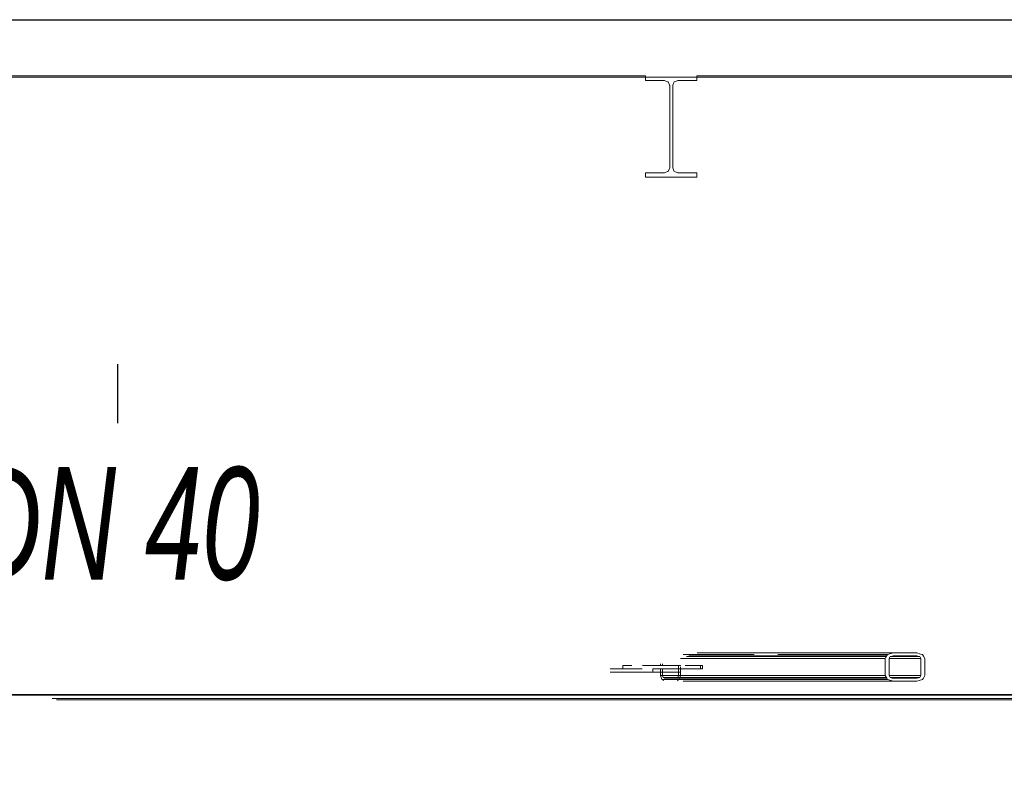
# Model space of a CAD drawing. Header units: millimetres. Extents: x 101535 to 192135, y -3968 to 17259.
# Tile 72 of 92: x 167631 to 169380, y 12668 to 14000. Entities that reach past the tile are written whole.
import ezdxf

# ---------------------------------------------------------------- set-up
doc = ezdxf.new("R2010")
doc.units = ezdxf.units.MM
for name, pattern in [('IMPORT-Kropki i Kreski _3_', [144, 72, -36, 0, -36]), ('IMPORT-Kropki i Kreski _4_', [1828.8, 914.4, -457.2, 0, -457.2]), ('IMPORT-Przerywana długa _2_', [200, 100, -100]), ('IMPORT-Przerywana podwójnie _2_', [218.722215, 105.83333, -42.333331, 28.222222, -42.333331])]:
    doc.linetypes.add(name, pattern=pattern)
for name, color, linetype, lineweight in [('299-A Wymiary Opisy', 7, 'Continuous', 9), ('2_stropy_ISTN', 7, 'Continuous', 9), ('2_stropy_K_IR', 7, 'Continuous', 9), ('2_ściany zewnętrzne_ISTN', 7, 'Continuous', 9), ('310-W Oświetlenie', 7, 'Continuous', 9), ('3_lądowisko_el 3D_K_IR', 7, 'Continuous', 9), ('3_oświetlenie_K_IR', 7, 'Continuous', 9), ('450-K Stropy', 7, 'Continuous', 9), ('4_osie_ISTN', 7, 'Continuous', 9), ('A-FLOR-LEVL', 7, 'Continuous', 30), ('A-GENM', 7, 'Continuous', 18), ('CONCRETE_SLAB_IFC', 7, 'Continuous', 9), ('P-PIPE-IDEN', 7, 'Continuous', 30)]:
    doc.layers.add(name, color=color, linetype=linetype, lineweight=lineweight)
for name, color, linetype, lineweight, true_color in [('3_lądowisko_K_IR', 7, 'Continuous', 9, 0x999999), ('Rzut płyty lądowiska_dwg', 7, 'Continuous', 9, 0x767676), ('rzut płyty_dwg', 7, 'Continuous', 9, 0x767676)]:
    doc.layers.add(name, color=color, linetype=linetype, lineweight=lineweight, true_color=true_color)
doc.styles.add('Arial Narrow_B_I_1', font='ARIALNBI.TTF', dxfattribs={"width": 0.8, "height": 200})

# ---------------------------------------------------------------- blocks, each defined once
blk = doc.blocks.new('Bezpośredni kształt - IR 026-25_3D1_2025_09_11-304393-Przekrój 4')
at = {"layer": 'A-GENM', "lineweight": 9}
for p, q in [((100715.5, 13900), (101750.8, 13900)), ((101750.8, 13900), (100715.5, 13900)), ((101750.8, 13900), (101974.5, 13900)), ((101974.5, 13900), (101750.8, 13900)), ((101974.5, 13898.6), (101974.5, 13900)), ((101974.5, 13898.6), (101974.5, 13900)), ((101974.5, 13898.6), (101974.5, 13892)), ((101974.5, 13892), (101974.5, 13898.6)), ((101980.6, 13892), (101974.5, 13892)), ((101980.6, 13892), (101974.5, 13892)), ((101980.6, 13892), (102008.4, 13892)), ((102008.4, 13892), (101980.6, 13892)), ((102008.4, 13892), (102013.6, 13889.8)), ((102013.6, 13889.8), (102008.4, 13892)), ((102025.3, 13889.4), (102030.6, 13891.5)), ((102030.6, 13891.5), (102025.3, 13889.4)), ((102030.6, 13891.5), (102031.7, 13892)), ((102031.7, 13892), (102030.6, 13891.5)), ((102037.7, 13892), (102031.7, 13892)), ((102037.7, 13892), (102031.7, 13892)), ((102037.7, 13892), (102065.5, 13892)), ((102065.5, 13892), (102037.7, 13892)), ((102065.5, 13898.6), (102065.5, 13900)), ((102065.5, 13900), (103122.3, 13900)), ((103122.3, 13900), (102065.5, 13900)), ((102065.5, 13900), (102065.5, 13898.6)), ((102065.5, 13892), (102065.5, 13898.6)), ((102065.5, 13898.6), (102065.5, 13892)), ((102013.6, 13889.8), (102014.8, 13889.4)), ((102014.8, 13889.4), (102013.6, 13889.8)), ((102015.1, 13888.4), (102014.8, 13889.4)), ((102015.1, 13888.4), (102014.8, 13889.4)), ((102015.2, 13888.2), (102015.1, 13888.4)), ((102015.2, 13888.2), (102015.1, 13888.4)), ((102015.2, 13888.2), (102017.1, 13883.8)), ((102017.1, 13883.8), (102015.2, 13888.2)), ((102017.1, 13883.8), (102017.4, 13883)), ((102017.4, 13883), (102017.1, 13883.8)), ((102017.4, 13827.9), (102017.4, 13883)), ((102017.4, 13827.9), (102017.4, 13883)), ((102022.7, 13883), (102023, 13883.8)), ((102023, 13883.8), (102022.7, 13883)), ((102022.7, 13883), (102022.7, 13871.1)), ((102022.7, 13883), (102022.7, 13871.1)), ((102023, 13883.8), (102024.9, 13888.2)), ((102024.9, 13888.2), (102023, 13883.8)), ((102025.3, 13889.4), (102024.9, 13888.4)), ((102025.3, 13889.4), (102024.9, 13888.4)), ((102024.9, 13888.2), (102024.9, 13888.4)), ((102024.9, 13888.4), (102024.9, 13888.2)), ((102022.7, 13857), (102022.7, 13871.1)), ((102022.7, 13871.1), (102022.7, 13857)), ((102022.7, 13802), (102022.7, 13857)), ((102022.7, 13857), (102022.7, 13802)), ((102017.4, 13827.9), (102017.4, 13763)), ((102017.4, 13763), (102017.4, 13827.9)), ((102022.7, 13737), (102022.7, 13802)), ((102022.7, 13802), (102022.7, 13737)), ((102017.4, 13763), (102017.4, 13751)), ((102017.4, 13751), (102017.4, 13763)), ((102017.4, 13751), (102017.4, 13737)), ((102017.4, 13737), (102017.4, 13751)), ((102016.9, 13735.9), (102014.8, 13730.6)), ((102014.8, 13730.6), (102016.9, 13735.9)), ((102016.9, 13735.9), (102017.4, 13737)), ((102016.9, 13735.9), (102017.4, 13737)), ((102024.9, 13731.8), (102022.7, 13737)), ((102022.7, 13737), (102024.9, 13731.8)), ((101974.5, 13726.6), (101974.5, 13728)), ((102002.4, 13728), (101974.5, 13728)), ((101974.5, 13726.6), (101974.5, 13728)), ((101974.5, 13728), (102002.4, 13728)), ((101974.5, 13726.6), (101974.5, 13720)), ((101974.5, 13720), (101974.5, 13726.6)), ((101990.7, 13720), (101974.5, 13720)), ((101990.7, 13720), (101974.5, 13720)), ((101990.7, 13720), (102065.5, 13720)), ((102065.5, 13720), (101990.7, 13720)), ((102002.4, 13728), (102008.4, 13728)), ((102002.4, 13728), (102008.4, 13728)), ((102013.6, 13730.2), (102008.4, 13728)), ((102008.4, 13728), (102013.6, 13730.2)), ((102013.6, 13730.2), (102014.8, 13730.6)), ((102013.6, 13730.2), (102014.8, 13730.6)), ((102024.9, 13731.8), (102025.3, 13730.6)), ((102024.9, 13731.8), (102025.3, 13730.6)), ((102030.6, 13728.5), (102025.3, 13730.6)), ((102025.3, 13730.6), (102030.6, 13728.5)), ((102030.6, 13728.5), (102031.7, 13728)), ((102030.6, 13728.5), (102031.7, 13728)), ((102059.5, 13728), (102031.7, 13728)), ((102031.7, 13728), (102059.5, 13728)), ((102059.5, 13728), (102065.5, 13728)), ((102059.5, 13728), (102065.5, 13728)), ((102065.5, 13721.4), (102065.5, 13728)), ((102065.5, 13728), (102065.5, 13721.4)), ((102065.5, 13721.4), (102065.5, 13720)), ((102065.5, 13721.4), (102065.5, 13720)), ((102036.8, 12865), (102400.1, 12865)), ((102400.1, 12865), (102036.8, 12865)), ((102041.1, 12872.1), (102160.2, 12872.1)), ((102041.1, 12872.1), (102160.2, 12872.1)), ((102044, 12865), (102400.1, 12865)), ((102044, 12865), (102400.1, 12865)), ((102046.9, 12868.5), (102402.2, 12868.5)), ((102046.9, 12868.5), (102402.2, 12868.5)), ((102051.4, 12870), (102403.1, 12870)), ((102051.4, 12870), (102403.1, 12870)), ((102066, 12875), (102414.3, 12875)), ((102066, 12875), (102414.3, 12875)), ((102095.1, 12870), (102403.1, 12870)), ((102095.1, 12870), (102403.1, 12870)), ((102096.7, 12875), (102414.3, 12875)), ((102096.7, 12875), (102414.3, 12875)), ((102100.2, 12868.5), (102402.2, 12868.5)), ((102100.2, 12868.5), (102402.2, 12868.5)), ((102102.3, 12865), (102400.1, 12865)), ((102400.1, 12865), (102102.3, 12865)), ((102105.1, 12872.1), (102160.2, 12872.1)), ((102105.1, 12872.1), (102160.2, 12872.1)), ((102109.6, 12865), (102400.1, 12865)), ((102109.6, 12865), (102400.1, 12865)), ((102160.4, 12872.1), (102167.3, 12872.1)), ((102160.4, 12872.1), (102167.3, 12872.1)), ((102160.6, 12872.1), (102167.3, 12872.1)), ((102160.6, 12872.1), (102167.3, 12872.1)), ((102209.7, 12872.1), (102404.3, 12872.1)), ((102209.7, 12872.1), (102404.3, 12872.1)), ((102254.8, 12872.1), (102403.7, 12872.1)), ((102254.8, 12872.1), (102403.7, 12872.1)), ((102400.1, 12865), (102401.5, 12867.3)), ((102400.1, 12865), (102401.5, 12867.3)), ((102400.1, 12865), (102400.1, 12856.7)), ((102400.1, 12856.7), (102400.1, 12865)), ((102401.5, 12867.3), (102404.3, 12872.1)), ((102401.5, 12867.3), (102404.3, 12872.1)), ((102410.9, 12874), (102404.3, 12872.1)), ((102404.3, 12872.1), (102410.9, 12874)), ((102407.2, 12865), (102408.6, 12867.3)), ((102408.6, 12867.3), (102407.2, 12865)), ((102407.2, 12865), (102463.8, 12865)), ((102407.2, 12865), (102463.8, 12865)), ((102407.2, 12861), (102407.2, 12865)), ((102407.2, 12865), (102463.8, 12865)), ((102463.8, 12865), (102407.2, 12865)), ((102407.2, 12865), (102407.2, 12861)), ((102407.2, 12853), (102407.2, 12861)), ((102407.2, 12861), (102407.2, 12853)), ((102408.6, 12867.3), (102409.3, 12868.5)), ((102409.3, 12868.5), (102408.6, 12867.3)), ((102411, 12869), (102409.3, 12868.5)), ((102411, 12869), (102409.3, 12868.5)), ((102409.3, 12868.5), (102461.7, 12868.5)), ((102409.3, 12868.5), (102461.7, 12868.5)), ((102410.9, 12874), (102414.3, 12875)), ((102410.9, 12874), (102414.3, 12875)), ((102411, 12869), (102414.3, 12870)), ((102414.3, 12870), (102411, 12869)), ((102441.9, 12875), (102414.3, 12875)), ((102414.3, 12875), (102441.9, 12875)), ((102428.9, 12870), (102414.3, 12870)), ((102428.9, 12870), (102414.3, 12870)), ((102428.9, 12870), (102456.7, 12870)), ((102456.7, 12870), (102428.9, 12870)), ((102441.9, 12875), (102456.7, 12875)), ((102441.9, 12875), (102456.7, 12875)), ((102463.1, 12873.1), (102456.7, 12875)), ((102456.7, 12875), (102463.1, 12873.1)), ((102458.5, 12869.5), (102456.7, 12870)), ((102458.5, 12869.5), (102456.7, 12870)), ((102458.5, 12869.5), (102461.7, 12868.5)), ((102461.7, 12868.5), (102458.5, 12869.5)), ((102462.5, 12867.3), (102461.7, 12868.5)), ((102462.5, 12867.3), (102461.7, 12868.5)), ((102462.5, 12867.3), (102463.8, 12865)), ((102463.8, 12865), (102462.5, 12867.3)), ((102463.1, 12873.1), (102466.7, 12872.1)), ((102463.1, 12873.1), (102466.7, 12872.1)), ((102463.8, 12860.7), (102463.8, 12865)), ((102463.8, 12860.7), (102463.8, 12865)), ((102463.8, 12858.6), (102463.8, 12860.7)), ((102463.8, 12858.6), (102463.8, 12860.7)), ((102463.8, 12854.3), (102463.8, 12858.6)), ((102463.8, 12854.3), (102463.8, 12858.6)), ((102468.2, 12869.5), (102466.7, 12872.1)), ((102466.7, 12872.1), (102468.2, 12869.5)), ((102470.9, 12865), (102468.2, 12869.5)), ((102468.2, 12869.5), (102470.9, 12865)), ((102470.9, 12860.5), (102470.9, 12865)), ((102470.9, 12865), (102470.9, 12860.5)), ((102470.9, 12853), (102470.9, 12860.5)), ((102470.9, 12860.5), (102470.9, 12853)), ((101911.6, 12847), (101968.6, 12847)), ((101911.6, 12847), (101968.6, 12847)), ((101911.6, 12841), (101987.1, 12841)), ((101911.6, 12841), (101987.1, 12841)), ((101934, 12853), (101934, 12847)), ((101934, 12847), (101934, 12853)), ((101934, 12853), (101950, 12853)), ((101950, 12853), (101934, 12853)), ((101969, 12853), (102033, 12853)), ((102033, 12853), (101969, 12853)), ((101990.6, 12847), (101987.1, 12847)), ((101987.1, 12841), (101987.1, 12847)), ((101987.1, 12847), (101990.6, 12847)), ((101987.1, 12841), (101987.1, 12847)), ((102036.6, 12841), (101987.1, 12841)), ((102036.6, 12841), (101987.1, 12841)), ((101990.6, 12847), (102033, 12847)), ((102033, 12847), (101990.6, 12847)), ((102001.2, 12855.7), (102001.2, 12853)), ((102001.2, 12853), (102001.2, 12855.7)), ((102001.2, 12835), (102001.2, 12847)), ((102001.2, 12835), (102001.2, 12847)), ((102004.8, 12855.7), (102004.8, 12853)), ((102004.8, 12853), (102004.8, 12855.7)), ((102004.8, 12847), (102004.8, 12835)), ((102004.8, 12847), (102004.8, 12835)), ((102033, 12853), (102033, 12847)), ((102033, 12847), (102033, 12853)), ((102036.6, 12853), (102033, 12853)), ((102033, 12853), (102036.6, 12853)), ((102033, 12847), (102036.6, 12847)), ((102033, 12847), (102036.6, 12847)), ((102033, 12835), (102033, 12847)), ((102033, 12847), (102033, 12835)), ((102036.6, 12853), (102036.6, 12851.7)), ((102036.6, 12853), (102036.6, 12851.7)), ((102036.6, 12849.6), (102036.6, 12847)), ((102036.6, 12849.6), (102036.6, 12847)), ((102036.6, 12847), (102071.9, 12847)), ((102036.6, 12847), (102036.6, 12841)), ((102036.6, 12847), (102071.9, 12847)), ((102036.6, 12847), (102071.9, 12847)), ((102036.6, 12847), (102036.6, 12841)), ((102071.9, 12847), (102036.6, 12847)), ((102036.6, 12835), (102036.6, 12847)), ((102036.6, 12835), (102036.6, 12847)), ((102044.8, 12853), (102071.9, 12853)), ((102044.8, 12853), (102071.9, 12853)), ((102044.8, 12853), (102071.9, 12853)), ((102071.9, 12853), (102044.8, 12853)), ((102075.5, 12853), (102071.9, 12853)), ((102071.9, 12847), (102071.9, 12853)), ((102075.5, 12853), (102071.9, 12853)), ((102071.9, 12847), (102071.9, 12853)), ((102075.5, 12847), (102071.9, 12847)), ((102071.9, 12847), (102075.5, 12847)), ((102075.5, 12853), (102075.5, 12847)), ((102075.5, 12853), (102075.5, 12847)), ((102400.1, 12856.7), (102400.1, 12852.6)), ((102400.1, 12852.6), (102400.1, 12856.7)), ((102400.1, 12845), (102400.1, 12852.6)), ((102400.1, 12845), (102400.1, 12852.6)), ((102400.1, 12841.2), (102400.1, 12845)), ((102400.1, 12841.2), (102400.1, 12845)), ((102400.1, 12839.1), (102400.1, 12841.2)), ((102400.1, 12839.1), (102400.1, 12841.2)), ((102407.2, 12851), (102407.2, 12853)), ((102407.2, 12853), (102407.2, 12851)), ((102407.2, 12847), (102407.2, 12851)), ((102407.2, 12851), (102407.2, 12847)), ((102407.2, 12847), (102407.2, 12843)), ((102407.2, 12847), (102407.2, 12843)), ((102407.2, 12843), (102407.2, 12835)), ((102407.2, 12843), (102407.2, 12835)), ((102463.8, 12854.3), (102463.8, 12846.6)), ((102463.8, 12846.6), (102463.8, 12854.3)), ((102463.8, 12846.6), (102463.8, 12842.7)), ((102463.8, 12842.7), (102463.8, 12846.6)), ((102463.8, 12842.7), (102463.8, 12835)), ((102463.8, 12835), (102463.8, 12842.7)), ((102470.9, 12850.9), (102470.9, 12853)), ((102470.9, 12853), (102470.9, 12850.9)), ((102470.9, 12847), (102470.9, 12850.9)), ((102470.9, 12850.9), (102470.9, 12847)), ((102470.9, 12847), (102470.9, 12842.9)), ((102470.9, 12847), (102470.9, 12842.9)), ((102470.9, 12842.9), (102470.9, 12835)), ((102470.9, 12842.9), (102470.9, 12835)), ((102400.1, 12835), (102001.2, 12835)), ((102003.3, 12827.9), (102001.2, 12835)), ((102003.3, 12827.9), (102001.2, 12835)), ((102001.2, 12835), (102400.1, 12835)), ((102003.3, 12827.9), (102006.8, 12825.9)), ((102404.3, 12827.9), (102003.3, 12827.9)), ((102003.3, 12827.9), (102404.3, 12827.9)), ((102003.3, 12827.9), (102006.8, 12825.9)), ((102005.8, 12831.5), (102004.8, 12835)), ((102400.1, 12835), (102004.8, 12835)), ((102400.1, 12835), (102004.8, 12835)), ((102004.8, 12835), (102005.8, 12831.5)), ((102005.8, 12831.5), (102008.3, 12830)), ((102005.8, 12831.5), (102402.2, 12831.5)), ((102008.3, 12830), (102005.8, 12831.5)), ((102402.2, 12831.5), (102005.8, 12831.5)), ((102008.3, 12830), (102029.5, 12830)), ((102008.3, 12830), (102403.1, 12830)), ((102029.5, 12830), (102008.3, 12830)), ((102403.1, 12830), (102008.3, 12830)), ((102029.5, 12830), (102032, 12831.5)), ((102032, 12831.5), (102029.5, 12830)), ((102029.5, 12830), (102403.1, 12830)), ((102403.1, 12830), (102029.5, 12830)), ((102030.4, 12825.5), (102034.5, 12827.9)), ((102030.4, 12825.5), (102034.5, 12827.9)), ((102032, 12831.5), (102033, 12835)), ((102033, 12835), (102032, 12831.5)), ((102032, 12831.5), (102402.2, 12831.5)), ((102402.2, 12831.5), (102032, 12831.5)), ((102033, 12835), (102400.1, 12835)), ((102400.1, 12835), (102033, 12835)), ((102034.5, 12827.9), (102036.6, 12835)), ((102034.5, 12827.9), (102036.6, 12835)), ((102034.5, 12827.9), (102404.3, 12827.9)), ((102404.3, 12827.9), (102034.5, 12827.9)), ((102400.1, 12835), (102036.6, 12835)), ((102400.1, 12835), (102036.6, 12835)), ((102041.2, 12825), (102414.3, 12825)), ((102041.2, 12825), (102414.3, 12825)), ((102061.5, 12825), (102414.3, 12825)), ((102414.3, 12825), (102061.5, 12825)), ((102400.1, 12835), (102400.1, 12839.1)), ((102400.1, 12835), (102400.1, 12839.1)), ((102402.9, 12830.3), (102400.1, 12835)), ((102402.9, 12830.3), (102400.1, 12835)), ((102404.3, 12827.9), (102402.9, 12830.3)), ((102404.3, 12827.9), (102402.9, 12830.3)), ((102404.3, 12827.9), (102410.9, 12826)), ((102410.9, 12826), (102404.3, 12827.9)), ((102463.8, 12835), (102407.2, 12835)), ((102463.8, 12835), (102407.2, 12835)), ((102407.2, 12835), (102407.9, 12833.8)), ((102407.2, 12835), (102463.8, 12835)), ((102463.8, 12835), (102407.2, 12835)), ((102407.2, 12835), (102407.9, 12833.8)), ((102407.9, 12833.8), (102409.3, 12831.5)), ((102407.9, 12833.8), (102409.3, 12831.5)), ((102412.6, 12830.5), (102409.3, 12831.5)), ((102409.3, 12831.5), (102461.7, 12831.5)), ((102461.7, 12831.5), (102409.3, 12831.5)), ((102409.3, 12831.5), (102412.6, 12830.5)), ((102410.9, 12826), (102414.3, 12825)), ((102414.3, 12825), (102410.9, 12826)), ((102412.6, 12830.5), (102414.3, 12830)), ((102412.6, 12830.5), (102414.3, 12830)), ((102441.9, 12830), (102414.3, 12830)), ((102414.3, 12830), (102441.9, 12830)), ((102428.9, 12825), (102414.3, 12825)), ((102428.9, 12825), (102414.3, 12825)), ((102428.9, 12825), (102456.7, 12825)), ((102456.7, 12825), (102428.9, 12825)), ((102441.9, 12830), (102456.7, 12830)), ((102441.9, 12830), (102456.7, 12830)), ((102459.9, 12830.9), (102456.7, 12830)), ((102456.7, 12830), (102459.9, 12830.9)), ((102460.3, 12826), (102456.7, 12825)), ((102460.3, 12826), (102456.7, 12825)), ((102459.9, 12830.9), (102461.7, 12831.5)), ((102459.9, 12830.9), (102461.7, 12831.5)), ((102460.3, 12826), (102466.7, 12827.9)), ((102466.7, 12827.9), (102460.3, 12826)), ((102463, 12833.7), (102461.7, 12831.5)), ((102461.7, 12831.5), (102463, 12833.7)), ((102463, 12833.7), (102463.8, 12835)), ((102463, 12833.7), (102463.8, 12835)), ((102468.2, 12830.5), (102466.7, 12827.9)), ((102468.2, 12830.5), (102466.7, 12827.9)), ((102468.2, 12830.5), (102470.9, 12835)), ((102470.9, 12835), (102468.2, 12830.5)), ((102851.3, 12800), (98488.8, 12800)), ((102851.3, 12800), (98488.8, 12800)), ((102851.7, 12801.2), (98571.1, 12801.2)), ((102851.7, 12801.2), (98571.1, 12801.2)), ((100920.1, 12794.3), (102854.5, 12794.3)), ((100920.1, 12794.3), (102854.5, 12794.3)), ((100927.7, 12792), (103293.6, 12792)), ((100927.7, 12792), (103293.6, 12792)), ((100935.3, 12794.3), (102854.5, 12794.3)), ((100935.3, 12794.3), (102854.5, 12794.3))]:
    blk.add_line(p, q, dxfattribs=at)
blk = doc.blocks.new('Bezpośredni kształt - CONCRETE_SLAB-304394-Przekrój 4')
blk.add_blockref('Bezpośredni kształt - IR 026-25_3D1_2025_09_11-304393-Przekrój 4', (0, 0))
blk = doc.blocks.new('Bezpośredni kształt - CONCRETE_SLAB-305723-Przekrój 4')
at = {"layer": 'A-GENM', "lineweight": 9}
blk.add_line((95852, 13898), (118245, 13898), dxfattribs=at)
blk = doc.blocks.new('IR 026-25_3D1_2025_09_11_ifc-3-Przekrój 4')
at = {"layer": 'A-GENM', "lineweight": 9}
for name in ['Bezpośredni kształt - CONCRETE_SLAB-304394-Przekrój 4', 'Bezpośredni kształt - CONCRETE_SLAB-305723-Przekrój 4']:
    blk.add_blockref(name, (0, 0), dxfattribs=at)
blk = doc.blocks.new('Rzut płyty lądowiska_dwg-2158643-Przekrój 4')
at = {"layer": '299-A Wymiary Opisy', "color": 1, "true_color": 0xff0000}
for p, q in [((91513.4, 14000), (120896, 14000)), ((92069.4, 14000), (120052.3, 14000)), ((94094.4, 14000), (118135.6, 14000))]:
    blk.add_line(p, q, dxfattribs=at)
at = {"layer": '2_stropy_ISTN', "flags": 128}
blk.add_lwpolyline([(102946.8, 14000), (101439.6, 14000), (102177.7, 14000)], dxfattribs=at)
at = {"layer": '310-W Oświetlenie', "linetype": 'IMPORT-Przerywana podwójnie _2_'}
blk.add_line((115515, 14000), (96674.6, 14000), dxfattribs=at)
at = {"layer": '310-W Oświetlenie', "color": 98, "true_color": 0x004c00}
for p, q in [((101202.8, 14000), (100920, 14000)), ((101168.9, 14000), (100953.9, 14000)), ((101087.9, 14000), (101035, 14000)), ((101084.4, 14000), (101040.7, 14000)), ((101084.4, 14000), (101040.7, 14000))]:
    blk.add_line(p, q, dxfattribs=at)
at = {"layer": '3_lądowisko_el 3D_K_IR', "color": 251, "linetype": 'IMPORT-Przerywana długa _2_', "true_color": 0x666666}
blk.add_line((121311.1, 14000), (91512.2, 14000), dxfattribs=at)
at = {"layer": '3_lądowisko_K_IR', "color": 251, "linetype": 'IMPORT-Kropki i Kreski _3_', "true_color": 0x666666}
blk.add_line((121094.8, 14000), (91511.8, 14000), dxfattribs=at)
at = {"layer": '450-K Stropy', "flags": 128}
for points in [[(120242.1, 14000), (116452.1, 14000), (109858.7, 14000), (102316.8, 14000), (95740.6, 14000), (91947, 14000)], [(118294.7, 14000), (115032.4, 14000), (109366.2, 14000), (102823.4, 14000), (97157.2, 14000), (93885.8, 14000)], [(93885.8, 14000), (97157.2, 14000), (102823.4, 14000), (109366.2, 14000), (115032.4, 14000), (118294.7, 14000)], [(95885.8, 14000), (98621.3, 14000), (103359.3, 14000), (108830.3, 14000), (113568.3, 14000), (115957.7, 14000), (116096.3, 14000), (118294.7, 14000)]]:
    blk.add_lwpolyline(points, dxfattribs=at)
at = {"layer": 'CONCRETE_SLAB_IFC'}
for p, q in [((101018.8, 14000), (99441.5, 14000)), ((100862.9, 14000), (102602.4, 14000)), ((100868.1, 14000), (102599.5, 14000)), ((102308.7, 14000), (100913.9, 14000)), ((101053.3, 14000), (100913.9, 14000)), ((102382.7, 14000), (101030, 14000)), ((101053.3, 14000), (102408.3, 14000)), ((101522.8, 14000), (101521, 14000)), ((101523.2, 14000), (101525.6, 14000)), ((101532.5, 14000), (101534.8, 14000)), ((101542.8, 14000), (101541, 14000)), ((101568.6, 14000), (101570.4, 14000)), ((101578.4, 14000), (101576.6, 14000)), ((101647.5, 14000), (101627.5, 14000)), ((101669.2, 14000), (101672.1, 14000)), ((101721.1, 14000), (101690, 14000)), ((102670.8, 14000), (101690.8, 14000)), ((101956.9, 14000), (101955.8, 14000)), ((101976.9, 14000), (101975.8, 14000)), ((102436.4, 14000), (102438.1, 14000)), ((103035.8, 14000), (102440.5, 14000)), ((102446.1, 14000), (102444.4, 14000)), ((102587.2, 14000), (102556, 14000)), ((102602.4, 14000), (102602.6, 14000))]:
    blk.add_line(p, q, dxfattribs=at)
at = {"layer": 'CONCRETE_SLAB_IFC', "flags": 128}
for points in [[(91885.8, 14000), (92273.2, 14000), (92298.2, 14000), (93773.1, 14000), (93798.1, 14000), (95273, 14000), (95298, 14000), (95683.8, 14000), (96431.3, 14000), (96474.6, 14000), (99029.4, 14000), (99072.7, 14000), (101627.5, 14000), (101670.8, 14000), (102262.9, 14000), (103035.8, 14000), (103085.8, 14000), (106035.8, 14000)], [(95885.8, 14000), (98621.3, 14000), (103359.3, 14000)], [(97148.1, 14000), (102798.8, 14000), (109322.8, 14000), (114973.5, 14000), (118235.8, 14000)], [(102627.5, 14000), (101647.5, 14000), (99092.7, 14000), (99072.7, 14000)], [(101495.8, 14000), (101494, 14000), (100628, 14000), (100626.3, 14000), (99760.2, 14000)], [(100628, 14000), (101603.4, 14000), (101601.6, 14000), (100626.3, 14000)], [(101672.3, 14000), (101675.2, 14000), (100868.1, 14000), (100865.8, 14000), (100860.1, 14000), (100854.3, 14000), (100851.8, 14000)], [(101672.1, 14000), (101667.8, 14000), (101669, 14000), (101667.8, 14000), (100857, 14000)], [(104806.9, 14000), (103806.9, 14000), (103804.9, 14000), (102802.4, 14000), (102800.4, 14000), (102798.1, 14000), (101929.9, 14000), (101928.8, 14000), (101495.8, 14000), (102471.1, 14000), (102469.4, 14000), (101494, 14000)], [(101670.8, 14000), (101690.8, 14000), (102273.7, 14000), (103035.8, 14000)], [(101928.8, 14000), (102905.2, 14000), (101929.9, 14000)], [(102308.7, 14000), (102408.1, 14000), (102408.3, 14000)]]:
    blk.add_lwpolyline(points, dxfattribs=at)
blk = doc.blocks.new('rzut płyty_dwg-2316949-Przekrój 4')
at = {"layer": '2_stropy_K_IR', "flags": 128}
for points in [[(120240, 14000), (116441.9, 14000), (109862.9, 14000), (102267.1, 14000), (95688, 14000), (92241, 14000), (93973, 14000)], [(118240, 14000), (114977.7, 14000), (109327, 14000), (102803, 14000), (97152.3, 14000), (93890, 14000)], [(93973, 14000), (97152.3, 14000), (102803, 14000), (109327, 14000), (114977.7, 14000), (118240, 14000)], [(95847, 14000), (98584.9, 14000), (103327.1, 14000), (108802.9, 14000), (113545.1, 14000), (115789.9, 14000), (116071.7, 14000), (118240, 14000)]]:
    blk.add_lwpolyline(points, dxfattribs=at)
at = {"layer": '2_stropy_K_IR', "color": 251, "true_color": 0x666666, "flags": 128}
blk.add_lwpolyline([(95847, 14000), (98584.9, 14000), (103327.1, 14000)], dxfattribs=at)
at = {"layer": '2_ściany zewnętrzne_ISTN', "color": 251, "lineweight": 13, "true_color": 0x666666}
for p, q in [((97484.3, 14000), (114634.4, 14000)), ((114634.4, 14000), (97484.3, 14000))]:
    blk.add_line(p, q, dxfattribs=at)
at = {"layer": '3_lądowisko_K_IR', "color": 7, "lineweight": 13, "flags": 128}
blk.add_lwpolyline([(102692.4, 14000), (101365.2, 14000), (101572.6, 14000)], dxfattribs=at)
at = {"layer": '3_oświetlenie_K_IR', "linetype": 'IMPORT-Kropki i Kreski _4_'}
blk.add_line((117852.5, 14000), (94277.2, 14000), dxfattribs=at)
at = {"layer": '3_oświetlenie_K_IR', "color": 251, "lineweight": 13, "true_color": 0x666666}
for p, q in [((101147.4, 14000), (100864.6, 14000)), ((101113.5, 14000), (100898.5, 14000)), ((101032.4, 14000), (100979.5, 14000)), ((101028.9, 14000), (100985.3, 14000)), ((101028.9, 14000), (100985.3, 14000))]:
    blk.add_line(p, q, dxfattribs=at)
at = {"layer": '3_oświetlenie_K_IR', "color": 96, "lineweight": 13, "true_color": 0x007f00}
for p, q in [((101582.2, 14000), (101849.7, 14000)), ((101823.5, 14000), (101608.5, 14000)), ((101769, 14000), (101662.9, 14000)), ((101738.9, 14000), (101695.3, 14000)), ((101738.9, 14000), (101695.3, 14000))]:
    blk.add_line(p, q, dxfattribs=at)
at = {"layer": '4_osie_ISTN', "color": 9, "linetype": 'IMPORT-Kropki i Kreski _4_', "true_color": 0xc0c0c0}
blk.add_line((121309.9, 14000), (91513.4, 14000), dxfattribs=at)
at = {"layer": '4_osie_ISTN', "color": 251, "linetype": 'IMPORT-Kropki i Kreski _4_', "true_color": 0x666666}
blk.add_line((121309.9, 14000), (91513.4, 14000), dxfattribs=at)

msp = doc.modelspace()

# ---------------------------------------------------------------- linework, layer by layer
at = {"layer": 'A-FLOR-LEVL'}
msp.add_line((155721.8, 14000), (191335.3, 14000), dxfattribs=at)
at = {"layer": 'P-PIPE-IDEN'}
msp.add_line((167804.7, 13388.3), (167804.7, 13283.1), dxfattribs=at)

# ---------------------------------------------------------------- block references
at = {"lineweight": 5}
msp.add_blockref('IR 026-25_3D1_2025_09_11_ifc-3-Przekrój 4', (66768.2, 0), dxfattribs=at)
at = {"layer": 'Rzut płyty lądowiska_dwg', "color": 7}
msp.add_blockref('Rzut płyty lądowiska_dwg-2158643-Przekrój 4', (66768.2, 0), dxfattribs=at)
at = {"layer": 'rzut płyty_dwg', "color": 7}
msp.add_blockref('rzut płyty_dwg-2316949-Przekrój 4', (66768.2, 0), dxfattribs=at)

# ---------------------------------------------------------------- texts
at = {"layer": 'P-PIPE-IDEN', "insert": (167537.5, 13205.2), "char_height": 200, "width": 641.35, "attachment_point": 1, "style": 'Arial Narrow_B_I_1'}
msp.add_mtext('DN 40', dxfattribs=at)

doc.saveas('drawing.dxf')
